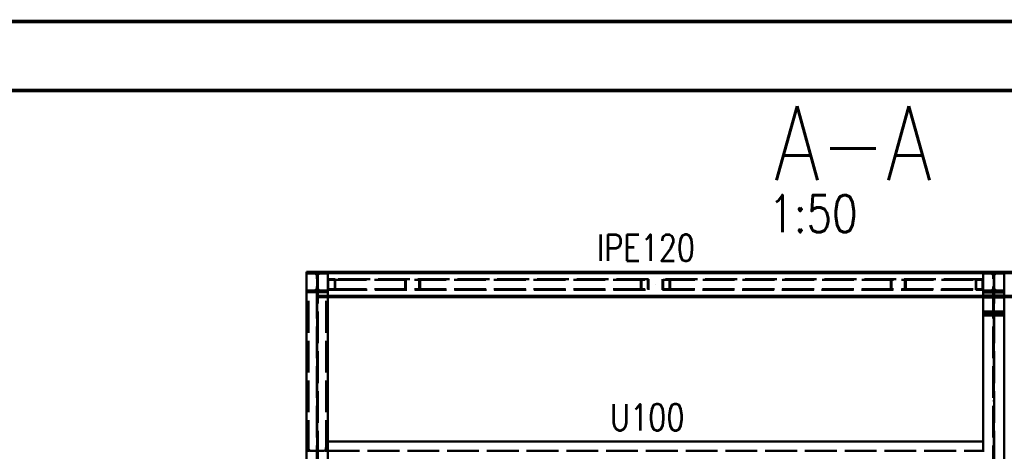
# Paper-space layout 'Layout1' of a CAD drawing. Extents: x -2 to 1083, y -36 to 422.
# Tile 20 of 67: x 352 to 445, y 379 to 420. Entities that reach past the tile are written whole.
import ezdxf
from ezdxf.enums import TextEntityAlignment as Align

# ---------------------------------------------------------------- set-up
doc = ezdxf.new("R2010")
doc.units = 0
doc.linetypes.add('ACAD_ISO02W100', pattern=[15, 12, -3])
doc.linetypes.add('ACAD_ISO04W100', pattern=[30.5, 24, -3, 0.5, -3])
doc.layers.get('DEFPOINTS').update_dxf_attribs({"color": 132, "linetype": 'CONTINUOUS'})
doc.layers.add('RAMECEK_HP', color=251, linetype='CONTINUOUS')
for name, color, linetype, lineweight in [('SS_KOTY-VYSKOVA', 140, 'CONTINUOUS', 25), ('SS_LEMOVÁNÍ', 21, 'CONTINUOUS', 50), ('SS_POPIS_PROFILU', 13, 'CONTINUOUS', 25), ('SS_SLOUPY', 143, 'CONTINUOUS', 50), ('SS_VAZNICE', 113, 'CONTINUOUS', 50), ('SS_ZTUŽENÍ', 81, 'CONTINUOUS', 50)]:
    doc.layers.add(name, color=color, linetype=linetype, lineweight=lineweight)
doc.styles.add('ROMANS', font='romans.shx', dxfattribs={"width": 0.8})
doc.styles.add('romans.shx', font='romans.shx', dxfattribs={"height": 5})

# ---------------------------------------------------------------- blocks, each defined once
blk = doc.blocks.new('*U6')
at = {"layer": 'RAMECEK_HP', "lineweight": 35, "const_width": 0.35}
for points in [[(0, 420), (0, 0), (891, 0), (891, 420)], [(6.5, 413.5), (6.5, 6.5), (884.5, 6.5), (884.5, 413.5)]]:
    blk.add_lwpolyline(points, close=True, dxfattribs=at)
at = {"layer": 'DEFPOINTS', "style": 'ROMANS', "width": 0.8}
blk.add_attdef('TISK', text='', height=10, dxfattribs=at).set_placement((891, -33), align=Align.RIGHT)

psp = doc.layouts.get("Layout1")

# ---------------------------------------------------------------- linework, layer by layer
at = {"layer": 'SS_KOTY-VYSKOVA'}
psp.add_line((455.1358, 396.3883), (444.0596, 396.3883), dxfattribs=at)
at = {"layer": 'SS_LEMOVÁNÍ', "color": 7, "linetype": 'ACAD_ISO04W100', "ltscale": 0.25}
psp.add_line((380.2587, 336.3883), (380.2587, 396.3883), dxfattribs=at)
at = {"layer": 'SS_LEMOVÁNÍ', "color": 3, "linetype": 'ACAD_ISO02W100', "ltscale": 0.25}
for p, q in [((379.4287, 379.3883), (379.4287, 394.4683)), ((381.0887, 379.3883), (381.0887, 394.4683)), ((379.3056, 380.3883), (379.2587, 380.3883)), ((379.4466, 379.6648), (379.3953, 380.3055)), ((381.1221, 380.3055), (381.0708, 379.6648)), ((381.2587, 380.3883), (381.2118, 380.3883)), ((379.616, 379.5083), (380.9014, 379.5083)), ((381.2587, 379.5083), (443.0587, 379.5083))]:
    psp.add_line(p, q, dxfattribs=at)
at = {"layer": 'SS_LEMOVÁNÍ', "color": 1, "linetype": 'Continuous', "ltscale": 0.25}
for q in [(381.2587, 380.3883), (443.0587, 379.3883)]:
    psp.add_line((443.0587, 380.3883), q, dxfattribs=at)
at = {"layer": 'SS_LEMOVÁNÍ', "color": 3, "linetype": 'ACAD_ISO02W100', "ltscale": 0.25}
for centre, start, end in [((379.3056, 380.2983), 4.574, 90), ((381.2118, 380.2983), 90, 175.426)]:
    psp.add_arc(centre, 0.09, start, end, dxfattribs=at)
at = {"layer": 'SS_LEMOVÁNÍ', "color": 3, "linetype": 'ACAD_ISO02W100', "ltscale": 0.25, "extrusion": (0, 6.12323e-17, -1)}
for centre, start, end in [((-379.616, 379.6783), 270, 355.426), ((-380.9014, 379.6783), 184.574, 270)]:
    psp.add_arc(centre, 0.17, start, end, dxfattribs=at)
at = {"layer": 'SS_SLOUPY', "color": 1, "linetype": 'Continuous', "ltscale": 0.25}
for p, q in [((381.2587, 396.3883), (379.2587, 396.3883)), ((379.2587, 396.3883), (379.2587, 316.9884)), ((381.2587, 316.9884), (381.2587, 396.3883)), ((445.0587, 396.3883), (443.0587, 396.3883)), ((443.0587, 396.3883), (443.0587, 380.3883)), ((445.0587, 316.9884), (445.0587, 396.3883))]:
    psp.add_line(p, q, dxfattribs=at)
at = {"layer": 'SS_SLOUPY', "color": 3, "linetype": 'ACAD_ISO02W100', "ltscale": 0.25}
for p, q in [((379.2587, 396.2283), (379.9687, 396.2283)), ((380.2087, 316.9884), (380.2087, 396.3883)), ((380.3087, 396.3883), (380.3087, 316.9884)), ((380.5487, 396.2283), (381.2587, 396.2283)), ((443.0587, 396.2883), (445.0587, 396.2883)), ((443.0587, 396.2283), (443.7687, 396.2283)), ((444.0087, 316.9884), (444.0087, 396.3883)), ((444.1087, 396.3883), (444.1087, 316.9884)), ((444.3487, 396.2283), (445.0587, 396.2283)), ((379.9687, 394.6283), (379.2587, 394.6283)), ((381.2587, 394.4683), (379.2587, 394.4683)), ((381.2587, 394.6283), (380.5487, 394.6283)), ((443.7687, 394.6283), (443.0587, 394.6283)), ((445.0587, 394.4683), (443.0587, 394.4683)), ((443.0587, 394.4361), (444.0087, 394.4361)), ((444.0087, 394.1472), (443.0587, 394.1472)), ((445.0587, 393.9683), (443.0587, 393.9683)), ((444.1087, 394.4361), (445.0587, 394.4361)), ((445.0587, 394.1472), (444.1087, 394.1472)), ((445.0587, 394.6283), (444.3487, 394.6283)), ((444.0087, 392.6472), (443.0587, 392.6472)), ((443.0587, 392.4683), (445.0587, 392.4683)), ((445.0587, 392.2683), (443.0587, 392.2683)), ((445.0587, 392.6472), (444.1087, 392.6472))]:
    psp.add_line(p, q, dxfattribs=at)
at = {"layer": 'SS_SLOUPY', "color": 7, "linetype": 'ACAD_ISO04W100', "ltscale": 0.25}
for p, q in [((380.2587, 316.3883), (380.2587, 396.3883)), ((380.2587, 396.3883), (380.2587, 396.3883)), ((444.0587, 316.3883), (444.0587, 396.3883)), ((444.0587, 396.3883), (444.0587, 396.3883)), ((444.0587, 395.4683), (444.0587, 390.9683))]:
    psp.add_line(p, q, dxfattribs=at)
at = {"layer": 'SS_SLOUPY', "color": 3, "linetype": 'ACAD_ISO02W100', "ltscale": 0.25, "extrusion": (-3.76725e-13, -9.09433e-13, -1)}
psp.add_arc((-379.9687, 395.9883), 0.24, 90, 180, dxfattribs=at)
at = {"layer": 'SS_SLOUPY', "color": 3, "linetype": 'ACAD_ISO02W100', "ltscale": 0.25, "extrusion": (6.0633e-13, -2.51089e-13, -1)}
psp.add_arc((-380.5487, 395.9883), 0.24, 0.01142, 90, dxfattribs=at)
at = {"layer": 'SS_SLOUPY', "color": 3, "linetype": 'ACAD_ISO02W100', "ltscale": 0.25, "extrusion": (3.76725e-13, 9.09556e-13, -1)}
psp.add_arc((-443.7687, 395.9883), 0.24, 90, 179.988463, dxfattribs=at)
at = {"layer": 'SS_SLOUPY', "color": 3, "linetype": 'ACAD_ISO02W100', "ltscale": 0.25, "extrusion": (-3.03165e-13, 1.25636e-13, -1)}
psp.add_arc((-444.3487, 395.9883), 0.24, 0.011537, 90, dxfattribs=at)
at = {"layer": 'SS_SLOUPY', "color": 3, "linetype": 'ACAD_ISO02W100', "ltscale": 0.25, "extrusion": (-3.76725e-13, 9.09556e-13, -1)}
psp.add_arc((-379.9687, 394.8683), 0.24, 180, 270, dxfattribs=at)
at = {"layer": 'SS_SLOUPY', "color": 3, "linetype": 'ACAD_ISO02W100', "ltscale": 0.25, "extrusion": (6.0633e-13, 2.51211e-13, -1)}
psp.add_arc((-380.5487, 394.8683), 0.24, 270, 359.988563, dxfattribs=at)
at = {"layer": 'SS_SLOUPY', "color": 3, "linetype": 'ACAD_ISO02W100', "ltscale": 0.25, "extrusion": (3.76725e-13, -9.09433e-13, -1)}
psp.add_arc((-443.7687, 394.8683), 0.24, 180.011554, 270, dxfattribs=at)
at = {"layer": 'SS_SLOUPY', "color": 3, "linetype": 'ACAD_ISO02W100', "ltscale": 0.25, "extrusion": (-3.03165e-13, -1.25514e-13, -1)}
psp.add_arc((-444.3487, 394.8683), 0.24, 270, 359.988446, dxfattribs=at)
at = {"layer": 'SS_VAZNICE', "color": 1, "linetype": 'ACAD_ISO04W100', "ltscale": 0.25}
for p, q in [((380.2587, 396.3883), (444.0587, 396.3883)), ((444.0587, 396.3883), (507.8587, 396.3883)), ((412.1587, 395.1883), (412.1587, 395.1883))]:
    psp.add_line(p, q, dxfattribs=at)
at = {"layer": 'SS_VAZNICE', "color": 7, "linetype": 'ACAD_ISO04W100', "ltscale": 0.25}
for p, q in [((380.2587, 396.3883), (444.0587, 396.3883)), ((444.0587, 396.3883), (507.8587, 396.3883))]:
    psp.add_line(p, q, dxfattribs=at)
at = {"layer": 'SS_VAZNICE', "color": 3, "linetype": 'ACAD_ISO02W100', "ltscale": 0.25}
for p, q in [((381.2587, 396.2623), (380.3087, 396.2623)), ((444.0087, 396.2623), (443.0587, 396.2623)), ((445.0587, 396.2623), (444.1087, 396.2623)), ((380.3087, 394.1143), (381.2587, 394.1143)), ((381.2587, 393.9883), (380.3087, 393.9883)), ((443.0587, 394.1143), (444.0087, 394.1143)), ((444.0087, 393.9883), (443.0587, 393.9883)), ((444.1087, 394.1143), (445.0587, 394.1143)), ((445.0587, 393.9883), (444.1087, 393.9883))]:
    psp.add_line(p, q, dxfattribs=at)
at = {"layer": 'SS_VAZNICE', "color": 1, "linetype": 'Continuous', "ltscale": 0.25}
for p, q in [((443.0587, 396.3883), (381.2587, 396.3883)), ((443.0587, 396.2623), (381.2587, 396.2623)), ((506.8587, 396.3883), (445.0587, 396.3883)), ((506.8587, 396.2623), (445.0587, 396.2623)), ((381.2587, 394.1143), (443.0587, 394.1143)), ((443.0587, 393.9883), (381.2587, 393.9883)), ((445.0587, 394.1143), (506.8587, 394.1143)), ((506.8587, 393.9883), (445.0587, 393.9883))]:
    psp.add_line(p, q, dxfattribs=at)
at = {"layer": 'SS_ZTUŽENÍ', "color": 7, "linetype": 'ACAD_ISO04W100', "ltscale": 0.25}
for p, q in [((380.2587, 396.3883), (389.2561, 396.3883)), ((380.2587, 396.3883), (412.1587, 396.3883)), ((412.1587, 396.3883), (444.0587, 396.3883)), ((435.0613, 396.3883), (444.0587, 396.3883))]:
    psp.add_line(p, q, dxfattribs=at)
at = {"layer": 'SS_ZTUŽENÍ', "color": 3, "linetype": 'ACAD_ISO02W100', "ltscale": 0.25}
for p, q in [((381.9579, 395.6883), (381.2587, 395.6883)), ((381.3007, 395.6283), (381.916, 395.6283)), ((381.3007, 395.6283), (381.3007, 394.7483)), ((381.916, 395.6283), (411.4465, 395.6283)), ((381.916, 395.6283), (381.916, 394.7483)), ((411.4885, 395.6883), (381.9579, 395.6883)), ((381.9579, 395.6883), (381.9579, 394.6883)), ((388.541, 394.6883), (388.541, 395.6883)), ((388.6269, 394.7483), (388.6269, 395.6283)), ((389.8854, 394.7483), (389.8854, 395.6283)), ((389.9712, 394.6883), (389.9712, 395.6883)), ((410.7892, 394.6883), (410.7892, 395.6883)), ((410.8312, 394.7483), (410.8312, 395.6283)), ((411.4465, 394.7483), (411.4465, 395.6283)), ((411.4885, 394.6883), (411.4885, 395.6883)), ((442.3595, 395.6883), (412.8289, 395.6883)), ((412.8289, 395.6883), (412.8289, 394.6883)), ((412.8709, 395.6283), (442.4014, 395.6283)), ((412.8709, 395.6283), (412.8709, 394.7483)), ((413.4862, 395.6283), (413.4862, 394.7483)), ((413.5282, 395.6883), (413.5282, 394.6883)), ((434.3462, 395.6883), (434.3462, 394.6883)), ((434.432, 395.6283), (434.432, 394.7483)), ((435.6905, 395.6283), (435.6905, 394.7483)), ((435.7763, 395.6883), (435.7763, 394.6883)), ((443.0587, 395.6883), (442.3595, 395.6883)), ((442.3595, 394.6883), (442.3595, 395.6883)), ((442.4014, 395.6283), (443.0167, 395.6283)), ((442.4014, 394.7483), (442.4014, 395.6283)), ((443.0167, 394.7483), (443.0167, 395.6283)), ((381.2587, 394.6883), (381.9579, 394.6883)), ((381.3007, 394.7483), (381.916, 394.7483)), ((381.916, 394.7483), (411.4465, 394.7483)), ((381.9579, 394.6883), (411.4885, 394.6883)), ((412.8289, 394.6883), (442.3595, 394.6883)), ((412.8709, 394.7483), (442.4014, 394.7483)), ((442.3595, 394.6883), (443.0587, 394.6883)), ((442.4014, 394.7483), (443.0167, 394.7483))]:
    psp.add_line(p, q, dxfattribs=at)

# ---------------------------------------------------------------- block references
at = {"layer": 'RAMECEK_HP'}
psp.add_blockref('*U6', (0, 0), dxfattribs=at)

# ---------------------------------------------------------------- texts
at = {"layer": 'SS_POPIS_PROFILU', "color": 6, "style": 'romans.shx', "width": 0.8}
psp.add_text('A-A', height=7, dxfattribs=at).set_placement((423.3482, 405.022))
at = {"layer": 'SS_POPIS_PROFILU', "color": 2, "style": 'romans.shx', "width": 0.8}
psp.add_text('1:50', height=3.5, dxfattribs=at).set_placement((422.8147, 400.122))
at = {"layer": 'SS_POPIS_PROFILU', "color": 13, "style": 'romans.shx', "width": 0.8}
for s, p in [('IPE120', (406.6337, 397.4093)), ('U100', (407.8718, 381.4093))]:
    psp.add_text(s, height=2.5, dxfattribs=at).set_placement(p)

doc.saveas('drawing.dxf')
